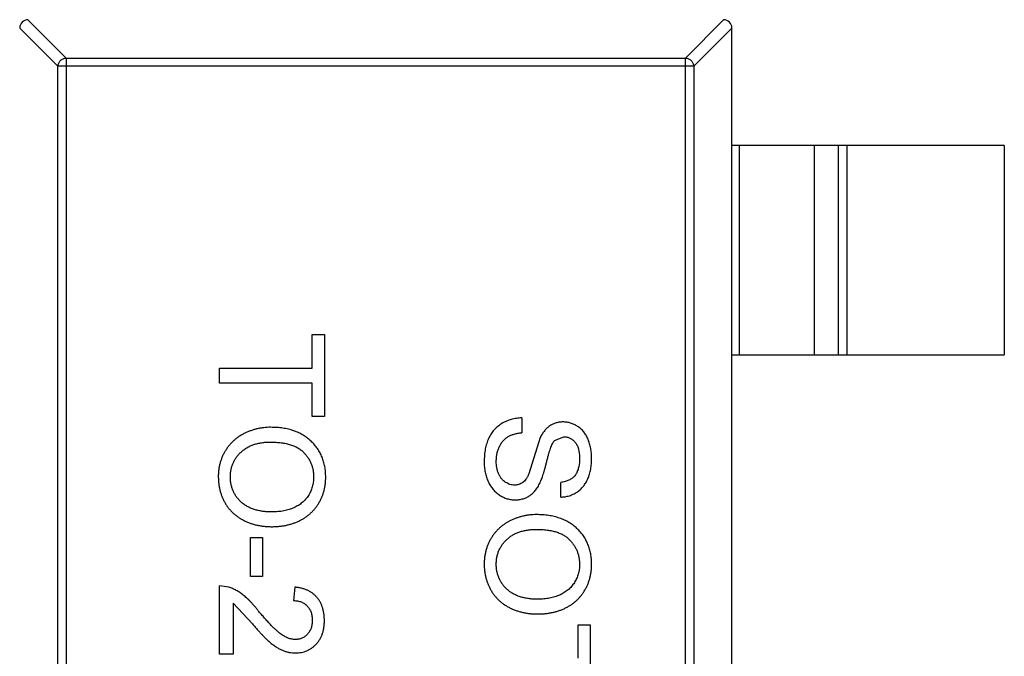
# Model space of a CAD drawing. Header units: millimetres. Extents: x 718 to 1157, y -195 to -52.
# Tile 10 of 156: x 1021.93 to 1024.28, y -142.29 to -140.77. Entities that reach past the tile are written whole.
import ezdxf

# ---------------------------------------------------------------- set-up
doc = ezdxf.new("R2010")
doc.units = ezdxf.units.MM
doc.header["$LTSCALE"] = 1.21
doc.header["$MEASUREMENT"] = 0
doc.layers.get('0').update_dxf_attribs({"linetype": 'CONTINUOUS'})

msp = doc.modelspace()

# ---------------------------------------------------------------- linework, layer by layer
at = {"color": 7, "linetype": 'Continuous'}
for p, q in [((1022.0387, -140.8614), (1021.9474, -140.7699)), ((1023.6077, -140.7699), (1023.5165, -140.8614)), ((1021.9276, -140.7898), (1022.019, -140.8811)), ((1023.5362, -140.8811), (1023.6276, -140.7898)), ((1023.6276, -143.7501), (1023.6276, -140.7898)), ((1022.019, -143.6588), (1022.019, -140.8811)), ((1023.5362, -140.8811), (1022.019, -140.8811)), ((1022.0387, -140.8614), (1022.0387, -143.6785)), ((1022.0387, -140.8614), (1023.5165, -140.8614)), ((1023.5165, -143.6785), (1023.5165, -140.8614)), ((1023.5362, -140.8811), (1023.5362, -143.6588)), ((1024.2776, -141.0699), (1023.6276, -141.0699)), ((1023.6454, -141.5699), (1023.6454, -141.0699)), ((1023.8236, -141.0699), (1023.8236, -141.5699)), ((1023.8816, -141.5699), (1023.8816, -141.0699)), ((1023.9015, -141.0699), (1023.9015, -141.5699)), ((1024.2776, -141.0699), (1024.2776, -141.5699)), ((1022.626, -141.6017), (1022.626, -141.5216)), ((1022.626, -141.5216), (1022.6548, -141.5216)), ((1022.6548, -141.5216), (1022.6548, -141.7171)), ((1023.6276, -141.5699), (1024.2776, -141.5699)), ((1022.4048, -141.637), (1022.4048, -141.6017)), ((1022.4048, -141.6017), (1022.626, -141.6017)), ((1022.626, -141.637), (1022.4048, -141.637)), ((1022.626, -141.7171), (1022.626, -141.637)), ((1022.6548, -141.7171), (1022.626, -141.7171)), ((1023.126, -141.7203), (1023.126, -141.7555)), ((1023.1701, -141.7668), (1023.1424, -141.8539)), ((1023.2044, -141.7741), (1023.2265, -141.7652)), ((1023.2189, -141.9094), (1023.2189, -141.8741)), ((1022.4785, -142.0985), (1022.4785, -142.0055)), ((1022.4785, -142.0055), (1022.5074, -142.0055)), ((1022.5074, -142.0055), (1022.5074, -142.0985)), ((1022.5074, -142.0985), (1022.4785, -142.0985)), ((1022.4048, -142.2844), (1022.4048, -142.1209)), ((1022.427, -142.1243), (1022.4048, -142.1209)), ((1022.5843, -142.1241), (1022.5811, -142.1562)), ((1022.4369, -142.1621), (1022.4369, -142.2844)), ((1022.4369, -142.1621), (1022.4832, -142.2118)), ((1023.2606, -142.294), (1023.2606, -142.2139)), ((1023.2606, -142.2139), (1023.2894, -142.2139)), ((1023.2894, -142.2139), (1023.2894, -142.4094)), ((1022.4369, -142.2844), (1022.4048, -142.2844))]:
    msp.add_line(p, q, dxfattribs=at)
for centre, start, end in [((1021.9476, -140.7899), 90.4336, 179.5664), ((1023.6076, -140.7899), 0.4336, 89.5664)]:
    msp.add_arc(centre, 0.02, start, end, dxfattribs=at)
for points, knots in [([(1022.019, -140.8811), (1022.0191, -140.8785), (1022.0202, -140.8734), (1022.0247, -140.867), (1022.0311, -140.8626), (1022.0362, -140.8614), (1022.0387, -140.8614)], [0, 0, 0, 0, 0.249032, 0.5, 0.750968, 1, 1, 1, 1]), ([(1023.5165, -140.8614), (1023.519, -140.8614), (1023.5241, -140.8626), (1023.5305, -140.867), (1023.5349, -140.8734), (1023.5361, -140.8785), (1023.5362, -140.8811)], [0, 0, 0, 0, 0.249032, 0.5, 0.750968, 1, 1, 1, 1]), ([(1023.126, -141.7203), (1023.1238, -141.7204), (1023.1194, -141.7205), (1023.113, -141.7213), (1023.1068, -141.7224), (1023.1008, -141.7239), (1023.0949, -141.7258), (1023.0891, -141.728), (1023.0836, -141.7307), (1023.0783, -141.7337), (1023.0732, -141.737), (1023.0684, -141.7407), (1023.0639, -141.7447), (1023.0598, -141.749), (1023.056, -141.7535), (1023.0525, -141.7584), (1023.0494, -141.7636), (1023.0466, -141.7691), (1023.0441, -141.775), (1023.0421, -141.7811), (1023.0402, -141.7876), (1023.0387, -141.7944), (1023.0376, -141.8016), (1023.0368, -141.8091), (1023.0363, -141.8169), (1023.0362, -141.8223), (1023.0362, -141.825)], [0, 0, 0, 0, 0.04224, 0.083737, 0.124286, 0.164114, 0.203932, 0.243395, 0.28271, 0.322209, 0.361504, 0.40008, 0.438398, 0.476659, 0.514834, 0.553162, 0.592148, 0.631605, 0.672151, 0.714001, 0.757124, 0.801967, 0.848603, 0.897175, 0.947507, 1, 1, 1, 1]), ([(1022.5265, -141.7427), (1022.5238, -141.7427), (1022.5184, -141.7428), (1022.5104, -141.7436), (1022.5025, -141.7446), (1022.4947, -141.7462), (1022.487, -141.7482), (1022.4794, -141.7507), (1022.4719, -141.7535), (1022.4646, -141.7569), (1022.4575, -141.7606), (1022.4508, -141.7648), (1022.4444, -141.7694), (1022.4385, -141.7745), (1022.4328, -141.7799), (1022.4276, -141.7857), (1022.4228, -141.792), (1022.4184, -141.7987), (1022.4144, -141.8057), (1022.411, -141.8129), (1022.4081, -141.8204), (1022.4057, -141.8282), (1022.4039, -141.8361), (1022.4026, -141.8443), (1022.4017, -141.8527), (1022.4016, -141.8584), (1022.4016, -141.8613)], [0, 0, 0, 0, 0.042093, 0.083554, 0.124992, 0.166052, 0.207381, 0.248618, 0.290057, 0.332021, 0.373735, 0.415036, 0.455409, 0.495952, 0.536368, 0.57703, 0.617971, 0.659396, 0.701152, 0.742753, 0.784285, 0.826186, 0.868591, 0.911466, 0.955303, 1, 1, 1, 1]), ([(1022.658, -141.8615), (1022.6579, -141.8572), (1022.6577, -141.8488), (1022.656, -141.8366), (1022.6533, -141.8249), (1022.6495, -141.8138), (1022.6446, -141.8034), (1022.6386, -141.7935), (1022.6313, -141.7843), (1022.6232, -141.7757), (1022.6141, -141.7679), (1022.6041, -141.7611), (1022.5931, -141.7555), (1022.5814, -141.7508), (1022.5689, -141.7471), (1022.5555, -141.7446), (1022.5413, -141.743), (1022.5315, -141.7428), (1022.5265, -141.7427)], [0, 0, 0, 0, 0.064217, 0.125675, 0.185372, 0.243705, 0.301102, 0.358698, 0.416748, 0.476136, 0.536238, 0.596504, 0.657597, 0.72047, 0.7855, 0.853425, 0.924774, 1, 1, 1, 1]), ([(1023.2242, -141.7299), (1023.2214, -141.73), (1023.2159, -141.7302), (1023.2079, -141.7321), (1023.2002, -141.7348), (1023.193, -141.7389), (1023.1864, -141.7441), (1023.1803, -141.7505), (1023.1748, -141.7582), (1023.1717, -141.7639), (1023.1701, -141.7668)], [0, 0, 0, 0, 0.121058, 0.238115, 0.354607, 0.472498, 0.593606, 0.720488, 0.855195, 1, 1, 1, 1]), ([(1023.2926, -141.8167), (1023.2925, -141.8126), (1023.2923, -141.8047), (1023.2907, -141.793), (1023.2881, -141.7819), (1023.285, -141.7731), (1023.282, -141.7665), (1023.2796, -141.7618), (1023.2768, -141.7576), (1023.2738, -141.7535), (1023.2706, -141.7498), (1023.2671, -141.7463), (1023.2633, -141.7432), (1023.2581, -141.7395), (1023.2512, -141.7357), (1023.2425, -141.7324), (1023.2334, -141.7303), (1023.2273, -141.73), (1023.2242, -141.7299)], [0, 0, 0, 0, 0.098366, 0.192616, 0.284519, 0.374176, 0.417784, 0.460292, 0.501573, 0.54177, 0.581904, 0.621079, 0.66043, 0.699588, 0.776336, 0.850835, 0.925005, 1, 1, 1, 1]), ([(1023.0651, -141.8234), (1023.0652, -141.8203), (1023.0654, -141.814), (1023.0668, -141.8049), (1023.0693, -141.7962), (1023.0726, -141.7882), (1023.0769, -141.7809), (1023.0817, -141.7745), (1023.0872, -141.7692), (1023.0934, -141.7648), (1023.1003, -141.7614), (1023.1081, -141.7588), (1023.1167, -141.7567), (1023.1228, -141.7559), (1023.126, -141.7555)], [0, 0, 0, 0, 0.093965, 0.184022, 0.271414, 0.35773, 0.440729, 0.518552, 0.592907, 0.665153, 0.739637, 0.819812, 0.906204, 1, 1, 1, 1]), ([(1023.1708, -141.8724), (1023.1714, -141.871), (1023.1727, -141.8681), (1023.1744, -141.8632), (1023.1763, -141.8577), (1023.1783, -141.8515), (1023.1803, -141.8446), (1023.1823, -141.837), (1023.1845, -141.8287), (1023.1866, -141.82), (1023.1888, -141.8114), (1023.191, -141.8035), (1023.1933, -141.7964), (1023.1955, -141.7902), (1023.1977, -141.7849), (1023.1998, -141.7805), (1023.202, -141.7769), (1023.2036, -141.775), (1023.2044, -141.7741)], [0, 0, 0, 0, 0.043031, 0.092669, 0.148503, 0.210866, 0.279797, 0.354864, 0.436668, 0.525216, 0.61237, 0.691648, 0.762655, 0.825327, 0.880389, 0.92759, 0.967257, 1, 1, 1, 1]), ([(1023.2265, -141.7652), (1023.2277, -141.7652), (1023.2302, -141.7653), (1023.2339, -141.7659), (1023.2374, -141.7668), (1023.2408, -141.7683), (1023.2441, -141.77), (1023.2471, -141.7723), (1023.2501, -141.7748), (1023.2529, -141.7778), (1023.2555, -141.7812), (1023.2578, -141.7851), (1023.2596, -141.7895), (1023.2611, -141.7943), (1023.2623, -141.7996), (1023.2631, -141.8054), (1023.2637, -141.8116), (1023.2638, -141.8159), (1023.2638, -141.8181)], [0, 0, 0, 0, 0.052351, 0.102561, 0.152455, 0.203041, 0.253218, 0.304956, 0.358601, 0.414557, 0.473027, 0.534375, 0.599408, 0.668802, 0.742892, 0.822857, 0.908489, 1, 1, 1, 1]), ([(1022.4305, -141.8612), (1022.4305, -141.8582), (1022.4307, -141.8525), (1022.4319, -141.8441), (1022.4339, -141.836), (1022.4367, -141.8283), (1022.4403, -141.8211), (1022.4447, -141.8141), (1022.45, -141.8076), (1022.456, -141.8015), (1022.4627, -141.796), (1022.47, -141.7911), (1022.4779, -141.7871), (1022.4864, -141.7837), (1022.4955, -141.7812), (1022.5052, -141.7793), (1022.5155, -141.7781), (1022.5225, -141.778), (1022.5261, -141.778)], [0, 0, 0, 0, 0.061577, 0.120881, 0.178852, 0.235792, 0.292697, 0.349742, 0.408261, 0.468412, 0.529574, 0.5907, 0.652798, 0.7167, 0.782799, 0.851875, 0.924036, 1, 1, 1, 1]), ([(1022.5261, -141.778), (1022.5306, -141.7781), (1022.5392, -141.7782), (1022.5516, -141.7794), (1022.5631, -141.7812), (1022.5736, -141.7839), (1022.583, -141.7874), (1022.5915, -141.7916), (1022.5991, -141.7966), (1022.6055, -141.8025), (1022.6111, -141.8088), (1022.6159, -141.8155), (1022.62, -141.8225), (1022.6234, -141.8297), (1022.626, -141.8373), (1022.6278, -141.8452), (1022.629, -141.8533), (1022.6291, -141.8589), (1022.6292, -141.8617)], [0, 0, 0, 0, 0.089205, 0.171739, 0.248642, 0.320139, 0.386883, 0.449375, 0.509078, 0.566551, 0.622419, 0.676991, 0.730399, 0.783241, 0.835952, 0.889618, 0.944057, 1, 1, 1, 1]), ([(1023.2189, -141.9094), (1023.2224, -141.9091), (1023.2294, -141.9087), (1023.2395, -141.9061), (1023.249, -141.9025), (1023.2564, -141.8983), (1023.262, -141.8944), (1023.2659, -141.891), (1023.2696, -141.8875), (1023.2729, -141.8836), (1023.2761, -141.8794), (1023.279, -141.8749), (1023.2815, -141.8701), (1023.2847, -141.8633), (1023.2878, -141.8541), (1023.2907, -141.8424), (1023.2923, -141.8298), (1023.2925, -141.8211), (1023.2926, -141.8167)], [0, 0, 0, 0, 0.080026, 0.15765, 0.233763, 0.310487, 0.348919, 0.387481, 0.425913, 0.464434, 0.504061, 0.543948, 0.584974, 0.627017, 0.713917, 0.804356, 0.899525, 1, 1, 1, 1]), ([(1023.2638, -141.8181), (1023.2637, -141.8202), (1023.2636, -141.8244), (1023.2632, -141.8304), (1023.2623, -141.8361), (1023.261, -141.8413), (1023.2594, -141.8461), (1023.2575, -141.8506), (1023.2552, -141.8546), (1023.2525, -141.8582), (1023.2494, -141.8615), (1023.2461, -141.8644), (1023.2424, -141.8669), (1023.2384, -141.8691), (1023.234, -141.8709), (1023.2293, -141.8724), (1023.2242, -141.8735), (1023.2207, -141.8739), (1023.2189, -141.8741)], [0, 0, 0, 0, 0.079596, 0.15506, 0.225566, 0.292048, 0.354943, 0.41477, 0.472127, 0.527696, 0.582222, 0.637301, 0.692296, 0.748747, 0.807268, 0.868597, 0.932845, 1, 1, 1, 1]), ([(1023.0362, -141.825), (1023.0363, -141.8293), (1023.0365, -141.8377), (1023.0385, -141.8499), (1023.0414, -141.8615), (1023.045, -141.8706), (1023.0484, -141.8774), (1023.0512, -141.8822), (1023.0542, -141.8867), (1023.0575, -141.8909), (1023.0611, -141.8948), (1023.0648, -141.8984), (1023.0688, -141.9017), (1023.0745, -141.9056), (1023.0818, -141.9097), (1023.0911, -141.9132), (1023.1006, -141.9154), (1023.1071, -141.9157), (1023.1104, -141.9158)], [0, 0, 0, 0, 0.098075, 0.19214, 0.282733, 0.37192, 0.415561, 0.458093, 0.499169, 0.54005, 0.579873, 0.61966, 0.659106, 0.698703, 0.776128, 0.851465, 0.925184, 1, 1, 1, 1]), ([(1023.1087, -141.8805), (1023.1069, -141.8805), (1023.1032, -141.8803), (1023.0977, -141.8791), (1023.0924, -141.877), (1023.0872, -141.8741), (1023.0822, -141.8705), (1023.0779, -141.8658), (1023.074, -141.8604), (1023.0708, -141.8542), (1023.0682, -141.8473), (1023.0664, -141.8398), (1023.0652, -141.8318), (1023.0651, -141.8263), (1023.0651, -141.8234)], [0, 0, 0, 0, 0.068223, 0.137284, 0.208228, 0.282258, 0.358539, 0.437126, 0.519051, 0.606998, 0.699053, 0.794132, 0.894416, 1, 1, 1, 1]), ([(1022.4016, -141.8613), (1022.4017, -141.864), (1022.4018, -141.8693), (1022.4025, -141.8772), (1022.4037, -141.8849), (1022.4053, -141.8925), (1022.4075, -141.9), (1022.4101, -141.9073), (1022.4133, -141.9145), (1022.4168, -141.9216), (1022.4208, -141.9283), (1022.4254, -141.9347), (1022.4303, -141.9408), (1022.4357, -141.9464), (1022.4416, -141.9515), (1022.448, -141.9564), (1022.4547, -141.9608), (1022.4619, -141.9648), (1022.4695, -141.9683), (1022.4773, -141.9714), (1022.4854, -141.974), (1022.4937, -141.9762), (1022.5023, -141.9778), (1022.5111, -141.979), (1022.5202, -141.9797), (1022.5263, -141.9798), (1022.5294, -141.9799)], [0, 0, 0, 0, 0.040917, 0.081206, 0.121044, 0.160801, 0.20044, 0.240141, 0.27998, 0.320332, 0.360792, 0.400579, 0.440342, 0.480112, 0.519955, 0.560443, 0.601634, 0.64374, 0.686389, 0.729297, 0.772543, 0.816374, 0.860888, 0.906038, 0.95244, 1, 1, 1, 1]), ([(1022.5297, -141.9446), (1022.5258, -141.9446), (1022.5183, -141.9445), (1022.5074, -141.9434), (1022.4972, -141.9415), (1022.4876, -141.939), (1022.4788, -141.9356), (1022.4705, -141.9316), (1022.463, -141.9268), (1022.4562, -141.9213), (1022.4502, -141.9151), (1022.4449, -141.9087), (1022.4405, -141.9017), (1022.4367, -141.8944), (1022.434, -141.8866), (1022.4319, -141.8785), (1022.4307, -141.87), (1022.4305, -141.8641), (1022.4305, -141.8612)], [0, 0, 0, 0, 0.078848, 0.153586, 0.224629, 0.292039, 0.356569, 0.418787, 0.479523, 0.53946, 0.598338, 0.655333, 0.711417, 0.767044, 0.823194, 0.880455, 0.938945, 1, 1, 1, 1]), ([(1022.5294, -141.9799), (1022.5325, -141.9798), (1022.5385, -141.9797), (1022.5474, -141.9791), (1022.5561, -141.9779), (1022.5646, -141.9764), (1022.5728, -141.9743), (1022.5807, -141.9718), (1022.5884, -141.9689), (1022.5959, -141.9655), (1022.603, -141.9617), (1022.6098, -141.9575), (1022.6161, -141.9528), (1022.6221, -141.9478), (1022.6275, -141.9422), (1022.6327, -141.9364), (1022.6374, -141.9301), (1022.6417, -141.9234), (1022.6455, -141.9164), (1022.6489, -141.9092), (1022.6517, -141.9018), (1022.654, -141.8941), (1022.6558, -141.8862), (1022.6571, -141.8782), (1022.6579, -141.8699), (1022.658, -141.8643), (1022.658, -141.8615)], [0, 0, 0, 0, 0.046666, 0.092161, 0.136649, 0.180448, 0.223293, 0.265781, 0.307491, 0.349241, 0.390297, 0.430963, 0.470884, 0.510312, 0.549967, 0.589534, 0.629402, 0.66999, 0.710719, 0.750975, 0.79155, 0.832033, 0.873092, 0.914413, 0.956901, 1, 1, 1, 1]), ([(1022.6292, -141.8617), (1022.6291, -141.8636), (1022.629, -141.8676), (1022.6285, -141.8734), (1022.6275, -141.8791), (1022.6261, -141.8846), (1022.6244, -141.89), (1022.6223, -141.8952), (1022.6198, -141.9003), (1022.6168, -141.9052), (1022.6136, -141.9099), (1022.6101, -141.9143), (1022.6062, -141.9184), (1022.602, -141.9223), (1022.5975, -141.9258), (1022.5927, -141.929), (1022.5875, -141.932), (1022.5821, -141.9346), (1022.5764, -141.937), (1022.5704, -141.9391), (1022.5642, -141.9407), (1022.5577, -141.9422), (1022.5511, -141.9433), (1022.5441, -141.944), (1022.537, -141.9446), (1022.5321, -141.9446), (1022.5297, -141.9446)], [0, 0, 0, 0, 0.040902, 0.080929, 0.120351, 0.15926, 0.197827, 0.236487, 0.275201, 0.314321, 0.35358, 0.392422, 0.431063, 0.469956, 0.509123, 0.548949, 0.589428, 0.631064, 0.673423, 0.71666, 0.760829, 0.805914, 0.852562, 0.900248, 0.949148, 1, 1, 1, 1]), ([(1023.1424, -141.8539), (1023.1415, -141.8562), (1023.1396, -141.8604), (1023.1362, -141.8662), (1023.1324, -141.8708), (1023.1283, -141.8745), (1023.1239, -141.8772), (1023.1192, -141.8792), (1023.114, -141.8803), (1023.1105, -141.8805), (1023.1087, -141.8805)], [0, 0, 0, 0, 0.160562, 0.303979, 0.433057, 0.549375, 0.660157, 0.769824, 0.882232, 1, 1, 1, 1]), ([(1023.1104, -141.9158), (1023.112, -141.9158), (1023.1153, -141.9157), (1023.12, -141.9152), (1023.1247, -141.9143), (1023.1292, -141.9132), (1023.1335, -141.9117), (1023.1377, -141.9099), (1023.1417, -141.9077), (1023.1456, -141.9052), (1023.1494, -141.9024), (1023.153, -141.8992), (1023.1564, -141.8956), (1023.1596, -141.8917), (1023.1627, -141.8874), (1023.1656, -141.8828), (1023.1684, -141.8778), (1023.17, -141.8742), (1023.1708, -141.8724)], [0, 0, 0, 0, 0.06198, 0.122367, 0.18151, 0.240233, 0.297811, 0.355584, 0.412999, 0.471568, 0.530738, 0.591164, 0.653312, 0.717497, 0.783636, 0.852922, 0.925069, 1, 1, 1, 1]), ([(1023.1611, -141.9511), (1023.1584, -141.9511), (1023.153, -141.9511), (1023.145, -141.9519), (1023.1371, -141.953), (1023.1293, -141.9545), (1023.1216, -141.9565), (1023.1141, -141.959), (1023.1066, -141.9618), (1023.0993, -141.9652), (1023.0921, -141.9689), (1023.0854, -141.9731), (1023.079, -141.9777), (1023.0731, -141.9828), (1023.0674, -141.9882), (1023.0622, -141.9941), (1023.0574, -142.0004), (1023.053, -142.007), (1023.049, -142.014), (1023.0457, -142.0213), (1023.0427, -142.0288), (1023.0403, -142.0365), (1023.0385, -142.0445), (1023.0372, -142.0527), (1023.0363, -142.0611), (1023.0363, -142.0668), (1023.0362, -142.0696)], [0, 0, 0, 0, 0.042093, 0.083554, 0.124992, 0.166052, 0.207381, 0.248618, 0.290057, 0.332021, 0.373735, 0.415036, 0.455409, 0.495952, 0.536368, 0.57703, 0.617971, 0.659396, 0.701152, 0.742753, 0.784285, 0.826186, 0.868591, 0.911466, 0.955303, 1, 1, 1, 1]), ([(1023.2926, -142.0698), (1023.2925, -142.0655), (1023.2923, -142.0571), (1023.2906, -142.0449), (1023.2879, -142.0332), (1023.2841, -142.0221), (1023.2792, -142.0117), (1023.2732, -142.0018), (1023.266, -141.9926), (1023.2578, -141.984), (1023.2487, -141.9763), (1023.2387, -141.9694), (1023.2278, -141.9638), (1023.216, -141.9591), (1023.2035, -141.9555), (1023.1901, -141.9529), (1023.1759, -141.9513), (1023.1661, -141.9511), (1023.1611, -141.9511)], [0, 0, 0, 0, 0.064217, 0.125675, 0.185372, 0.243705, 0.301102, 0.358698, 0.416748, 0.476136, 0.536238, 0.596504, 0.657597, 0.72047, 0.7855, 0.853425, 0.924774, 1, 1, 1, 1]), ([(1023.0651, -142.0695), (1023.0651, -142.0666), (1023.0653, -142.0608), (1023.0665, -142.0524), (1023.0685, -142.0444), (1023.0713, -142.0367), (1023.075, -142.0294), (1023.0794, -142.0225), (1023.0846, -142.016), (1023.0906, -142.0099), (1023.0973, -142.0043), (1023.1046, -141.9995), (1023.1125, -141.9954), (1023.121, -141.992), (1023.1301, -141.9895), (1023.1398, -141.9877), (1023.1501, -141.9865), (1023.1571, -141.9864), (1023.1607, -141.9863)], [0, 0, 0, 0, 0.061577, 0.120881, 0.178852, 0.235792, 0.292697, 0.349742, 0.408261, 0.468412, 0.529574, 0.5907, 0.652798, 0.7167, 0.782799, 0.851875, 0.924036, 1, 1, 1, 1]), ([(1023.1607, -141.9863), (1023.1652, -141.9864), (1023.1738, -141.9865), (1023.1862, -141.9877), (1023.1977, -141.9895), (1023.2082, -141.9922), (1023.2176, -141.9957), (1023.2261, -141.9999), (1023.2337, -142.0049), (1023.2401, -142.0108), (1023.2457, -142.0172), (1023.2505, -142.0239), (1023.2546, -142.0308), (1023.258, -142.038), (1023.2606, -142.0456), (1023.2624, -142.0535), (1023.2636, -142.0616), (1023.2637, -142.0672), (1023.2638, -142.07)], [0, 0, 0, 0, 0.089205, 0.171739, 0.248642, 0.320139, 0.386883, 0.449375, 0.509078, 0.566551, 0.622419, 0.676991, 0.730399, 0.783241, 0.835952, 0.889618, 0.944057, 1, 1, 1, 1]), ([(1023.0362, -142.0696), (1023.0363, -142.0723), (1023.0364, -142.0776), (1023.0371, -142.0855), (1023.0383, -142.0932), (1023.0399, -142.1009), (1023.0421, -142.1083), (1023.0448, -142.1157), (1023.0479, -142.1228), (1023.0514, -142.1299), (1023.0554, -142.1367), (1023.06, -142.1431), (1023.0649, -142.1491), (1023.0703, -142.1547), (1023.0763, -142.1599), (1023.0826, -142.1647), (1023.0894, -142.1691), (1023.0966, -142.1731), (1023.1041, -142.1766), (1023.1119, -142.1798), (1023.12, -142.1824), (1023.1283, -142.1845), (1023.1369, -142.1862), (1023.1457, -142.1874), (1023.1548, -142.1881), (1023.1609, -142.1882), (1023.164, -142.1882)], [0, 0, 0, 0, 0.040917, 0.081206, 0.121044, 0.160801, 0.20044, 0.240141, 0.27998, 0.320332, 0.360792, 0.400579, 0.440342, 0.480112, 0.519955, 0.560443, 0.601634, 0.64374, 0.686389, 0.729297, 0.772543, 0.816374, 0.860888, 0.906038, 0.95244, 1, 1, 1, 1]), ([(1023.1643, -142.153), (1023.1604, -142.1529), (1023.1529, -142.1528), (1023.142, -142.1517), (1023.1318, -142.1498), (1023.1222, -142.1473), (1023.1134, -142.1439), (1023.1051, -142.14), (1023.0977, -142.1351), (1023.0908, -142.1296), (1023.0848, -142.1235), (1023.0795, -142.117), (1023.0751, -142.11), (1023.0714, -142.1027), (1023.0686, -142.095), (1023.0665, -142.0868), (1023.0653, -142.0783), (1023.0651, -142.0725), (1023.0651, -142.0695)], [0, 0, 0, 0, 0.078848, 0.153586, 0.224629, 0.292039, 0.356569, 0.418787, 0.479523, 0.53946, 0.598338, 0.655333, 0.711417, 0.767044, 0.823194, 0.880455, 0.938945, 1, 1, 1, 1]), ([(1023.164, -142.1882), (1023.1671, -142.1882), (1023.1731, -142.1881), (1023.182, -142.1874), (1023.1907, -142.1862), (1023.1992, -142.1847), (1023.2074, -142.1827), (1023.2153, -142.1802), (1023.2231, -142.1773), (1023.2305, -142.1739), (1023.2376, -142.17), (1023.2444, -142.1658), (1023.2507, -142.1611), (1023.2567, -142.1561), (1023.2621, -142.1506), (1023.2673, -142.1447), (1023.272, -142.1384), (1023.2763, -142.1317), (1023.2801, -142.1247), (1023.2835, -142.1175), (1023.2863, -142.1101), (1023.2886, -142.1024), (1023.2904, -142.0946), (1023.2917, -142.0865), (1023.2925, -142.0782), (1023.2926, -142.0726), (1023.2926, -142.0698)], [0, 0, 0, 0, 0.046666, 0.092161, 0.136649, 0.180448, 0.223293, 0.265781, 0.307491, 0.349241, 0.390297, 0.430963, 0.470884, 0.510312, 0.549967, 0.589534, 0.629402, 0.66999, 0.710719, 0.750975, 0.79155, 0.832033, 0.873092, 0.914413, 0.956901, 1, 1, 1, 1]), ([(1023.2638, -142.07), (1023.2637, -142.072), (1023.2637, -142.0759), (1023.2631, -142.0817), (1023.2621, -142.0874), (1023.2607, -142.0929), (1023.2591, -142.0983), (1023.2569, -142.1035), (1023.2544, -142.1086), (1023.2515, -142.1135), (1023.2482, -142.1182), (1023.2447, -142.1226), (1023.2408, -142.1267), (1023.2366, -142.1306), (1023.2321, -142.1341), (1023.2273, -142.1374), (1023.2222, -142.1403), (1023.2167, -142.143), (1023.211, -142.1453), (1023.205, -142.1474), (1023.1988, -142.1491), (1023.1924, -142.1506), (1023.1857, -142.1516), (1023.1787, -142.1524), (1023.1716, -142.1529), (1023.1667, -142.153), (1023.1643, -142.153)], [0, 0, 0, 0, 0.040902, 0.080929, 0.120351, 0.15926, 0.197827, 0.236487, 0.275201, 0.314321, 0.35358, 0.392422, 0.431063, 0.469956, 0.509123, 0.548949, 0.589428, 0.631064, 0.673423, 0.71666, 0.760829, 0.805914, 0.852562, 0.900248, 0.949148, 1, 1, 1, 1]), ([(1022.4983, -142.1819), (1022.4966, -142.1798), (1022.4934, -142.1757), (1022.4885, -142.1699), (1022.4837, -142.1645), (1022.479, -142.1594), (1022.4744, -142.1547), (1022.47, -142.1505), (1022.4656, -142.1466), (1022.4601, -142.142), (1022.4531, -142.137), (1022.4445, -142.1319), (1022.4359, -142.1275), (1022.43, -142.1253), (1022.427, -142.1243)], [0, 0, 0, 0, 0.086187, 0.168359, 0.246159, 0.320445, 0.3905, 0.456762, 0.519315, 0.577843, 0.689314, 0.795593, 0.899612, 1, 1, 1, 1]), ([(1022.6548, -142.2043), (1022.6548, -142.2014), (1022.6546, -142.1958), (1022.6538, -142.1877), (1022.6524, -142.18), (1022.6504, -142.1727), (1022.6479, -142.1659), (1022.6448, -142.1595), (1022.6411, -142.1536), (1022.6368, -142.1481), (1022.632, -142.1432), (1022.6268, -142.1387), (1022.6209, -142.1349), (1022.6146, -142.1316), (1022.6077, -142.1289), (1022.6004, -142.1267), (1022.5925, -142.1251), (1022.5871, -142.1245), (1022.5843, -142.1241)], [0, 0, 0, 0, 0.071792, 0.140555, 0.205817, 0.268413, 0.329356, 0.388654, 0.446516, 0.504513, 0.56178, 0.619263, 0.67745, 0.737131, 0.798527, 0.862507, 0.929325, 1, 1, 1, 1]), ([(1022.5811, -142.1562), (1022.5828, -142.1562), (1022.5861, -142.1564), (1022.591, -142.1569), (1022.5956, -142.158), (1022.5999, -142.1595), (1022.6039, -142.1613), (1022.6076, -142.1635), (1022.611, -142.1661), (1022.6141, -142.1692), (1022.6169, -142.1725), (1022.6193, -142.1762), (1022.6214, -142.1801), (1022.6231, -142.1843), (1022.6244, -142.1887), (1022.6253, -142.1934), (1022.6258, -142.1984), (1022.6259, -142.2018), (1022.626, -142.2036)], [0, 0, 0, 0, 0.069369, 0.135761, 0.199199, 0.260205, 0.319176, 0.377657, 0.43622, 0.494827, 0.554142, 0.613488, 0.672744, 0.7343, 0.79663, 0.861642, 0.929304, 1, 1, 1, 1]), ([(1022.5855, -142.2491), (1022.5841, -142.2491), (1022.5812, -142.249), (1022.5769, -142.2483), (1022.5725, -142.2473), (1022.5681, -142.2458), (1022.5637, -142.2438), (1022.5592, -142.2415), (1022.5547, -142.2388), (1022.5501, -142.2355), (1022.5452, -142.2316), (1022.5399, -142.2269), (1022.5342, -142.2215), (1022.5279, -142.2152), (1022.5211, -142.2081), (1022.514, -142.2001), (1022.5062, -142.1913), (1022.501, -142.1851), (1022.4983, -142.1819)], [0, 0, 0, 0, 0.037641, 0.076115, 0.115705, 0.156832, 0.199233, 0.243549, 0.290206, 0.339418, 0.39358, 0.455626, 0.525716, 0.603913, 0.690583, 0.785474, 0.88859, 1, 1, 1, 1]), ([(1022.4832, -142.2118), (1022.4854, -142.2144), (1022.4896, -142.2193), (1022.4958, -142.2265), (1022.5017, -142.2329), (1022.5072, -142.2389), (1022.5125, -142.2442), (1022.5173, -142.249), (1022.5218, -142.2531), (1022.5272, -142.2578), (1022.5338, -142.2628), (1022.5414, -142.2681), (1022.5489, -142.2723), (1022.5563, -142.2756), (1022.5636, -142.2781), (1022.571, -142.2799), (1022.5784, -142.281), (1022.5833, -142.2811), (1022.5858, -142.2812)], [0, 0, 0, 0, 0.078772, 0.152499, 0.22116, 0.284249, 0.342325, 0.395144, 0.443024, 0.48574, 0.563808, 0.635939, 0.703173, 0.765317, 0.825174, 0.883982, 0.942055, 1, 1, 1, 1]), ([(1022.626, -142.2036), (1022.6259, -142.2052), (1022.6258, -142.2084), (1022.6253, -142.2132), (1022.6244, -142.2177), (1022.6232, -142.222), (1022.6215, -142.226), (1022.6194, -142.2297), (1022.6171, -142.2333), (1022.6143, -142.2365), (1022.6113, -142.2395), (1022.6081, -142.2421), (1022.6048, -142.2443), (1022.6012, -142.246), (1022.5976, -142.2475), (1022.5937, -142.2484), (1022.5897, -142.249), (1022.5869, -142.2491), (1022.5855, -142.2491)], [0, 0, 0, 0, 0.072768, 0.142276, 0.209684, 0.274754, 0.337633, 0.400409, 0.462943, 0.525478, 0.587279, 0.646809, 0.705678, 0.763157, 0.820579, 0.878826, 0.938238, 1, 1, 1, 1]), ([(1022.5858, -142.2812), (1022.5882, -142.2811), (1022.5929, -142.281), (1022.5998, -142.28), (1022.6065, -142.2784), (1022.6128, -142.2762), (1022.6188, -142.2731), (1022.6246, -142.2696), (1022.63, -142.2653), (1022.6351, -142.2605), (1022.6397, -142.2551), (1022.6438, -142.2492), (1022.6472, -142.2429), (1022.65, -142.236), (1022.6521, -142.2287), (1022.6537, -142.221), (1022.6547, -142.2128), (1022.6548, -142.2071), (1022.6548, -142.2043)], [0, 0, 0, 0, 0.062204, 0.121961, 0.180582, 0.238328, 0.295655, 0.35362, 0.412672, 0.473423, 0.534937, 0.59611, 0.657906, 0.721385, 0.786661, 0.854461, 0.925288, 1, 1, 1, 1])]:
    msp.add_open_spline(points, degree=3, knots=knots, dxfattribs=at)

doc.saveas('drawing.dxf')
